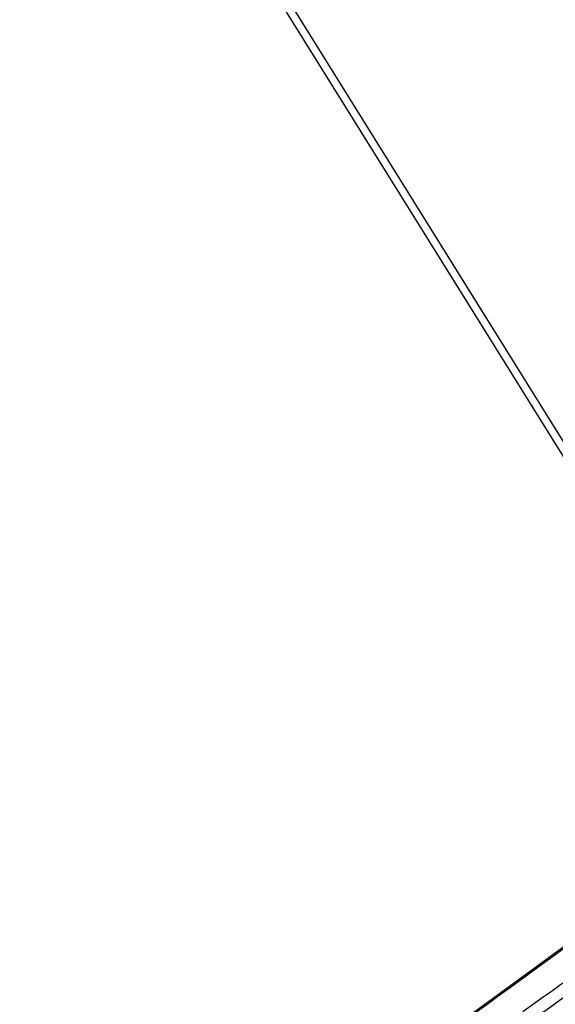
# Paper-space layout 'Sheet' of a CAD drawing. Header units: inches. Extents: x 0.2 to 10.8, y 0.2 to 8.3.
# Tile 27 of 256: x 0.534 to 0.873, y 2.03 to 2.653. Entities that reach past the tile are written whole.
import ezdxf

# ---------------------------------------------------------------- set-up
doc = ezdxf.new("R2010")
doc.units = ezdxf.units.IN
doc.header["$MEASUREMENT"] = 0
doc.layers.get('0').update_dxf_attribs({"lineweight": 5})

psp = doc.layouts.new('Sheet')

# ---------------------------------------------------------------- linework, layer by layer
at = {"color": 0, "linetype": 'ByBlock', "lineweight": -3}
for p, q in [((1.142495, 1.951743), (0.533975, 2.92977)), ((0.537457, 2.933228), (1.14539, 1.956143)), ((0.903557, 2.08372), (0.86572, 2.05619)), ((0.86524, 2.03459), (0.85239, 2.025458))]:
    psp.add_line(p, q, dxfattribs=at)
psp.add_lwpolyline([(1.010805, 2.163398), (0.756235, 1.977335), (0.591111, 1.856852)], dxfattribs=at)
psp.add_arc((36.064168, -47.576132), 60.8214, 125.28200958, 125.5510364, dxfattribs=at)
for points in [[(0.923819, 2.076218), (0.904294, 2.06234), (0.884767, 2.048465), (0.86524, 2.03459)], [(0.865714, 2.056183), (0.790244, 2.001338), (0.714485, 1.946889), (0.639126, 1.891891)]]:
    psp.add_open_spline(points, degree=3, dxfattribs=at)

doc.saveas('drawing.dxf')
